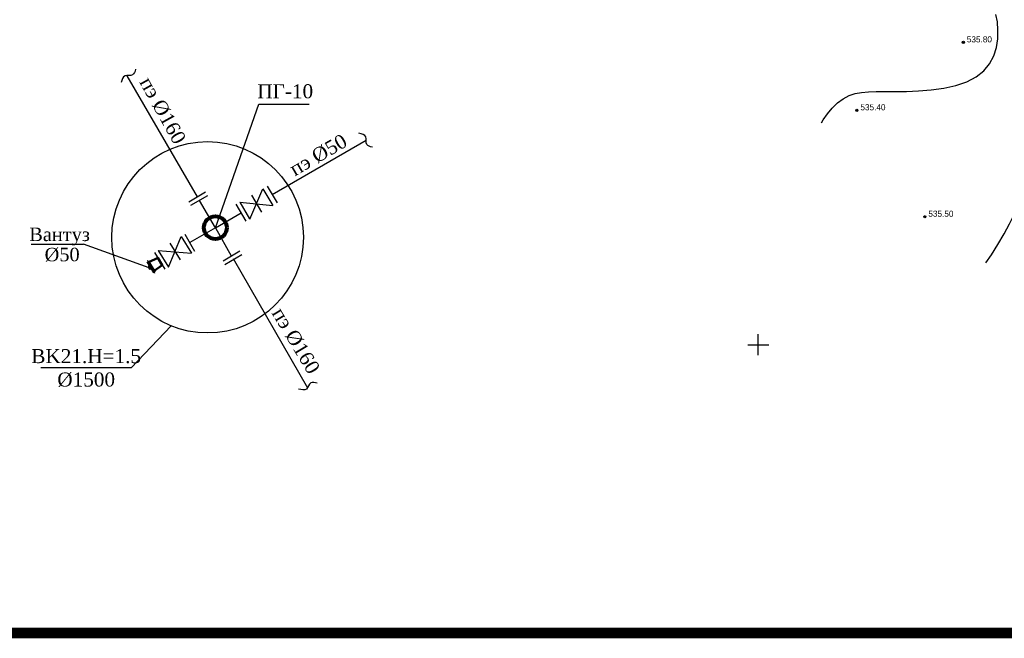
# Model space of a CAD drawing. Extents: x 0 to 361260, y 0 to 4201817.
# Tile 107 of 256: x 360245 to 360385, y 4200208 to 4200296. Entities that reach past the tile are written whole.
import ezdxf

# ---------------------------------------------------------------- set-up
doc = ezdxf.new("R2010")
doc.units = 0
doc.header["$LTSCALE"] = 0.5
doc.header["$MEASUREMENT"] = 0
doc.header["$PDMODE"] = 32
doc.header["$PDSIZE"] = 0.3
doc.linetypes.add('CONTI', pattern=[0])
for name, color, linetype in [('(0)', 7, 'Continuous'), ('(004) Точки рельефа', 7, 'Continuous'), ('GORIZDEFAULT', 32, 'CONTI'), ('PI_TTDEFAULT', 5, 'CONTI'), ('SETKR', 2, 'CONTI'), ('Водопровод 2', 7, 'Continuous'), ('ДЕТАЛИР', 1, 'Continuous'), ('Трасса', 10, 'Continuous'), ('ХХХ оформление', 7, 'ИК_Водопровод -------в--------')]:
    doc.layers.add(name, color=color, linetype=linetype)
doc.styles.add('D-431', font='txt')
doc.styles.add('LYUDA', font='romans.shx', dxfattribs={"oblique": 15, "height": 3})
doc.linetypes.add('ИК_Водопровод -------в--------', pattern='A,9,-0.6,["В",Standard,S=1.2,R=0,X=0,Y=-0.6],-1.2', length=10.8)

# ---------------------------------------------------------------- blocks, each defined once
blk = doc.blocks.new('BL_333')
at = {"color": 0}
for p, q in [((0, -1.5), (0, 1.5)), ((-1.5, 0), (1.5, 0))]:
    blk.add_line(p, q, dxfattribs=at)

msp = doc.modelspace()

# ---------------------------------------------------------------- linework, layer by layer
at = {"layer": '(0)', "ltscale": 2}
for points in [[(360277.565, 4200267.9), (360279.423, 4200272.239)], [(360276.131, 4200270.327), (360280.842, 4200269.835)], [(360266.003, 4200261.045), (360267.773, 4200265.421)], [(360264.521, 4200263.442), (360269.241, 4200263.046)]]:
    msp.add_lwpolyline(points, dxfattribs=at)
for p in [(360246.409, 4200264.327), (360263.243, 4200260.936)]:
    msp.add_line(p, (360253.889, 4200264.327))
at = {"lineweight": 50}
for p, q in [((360263.08, 4200261.913), (360262.973, 4200261.847)), ((360263.08, 4200261.913), (360264.045, 4200260.348)), ((360263.185, 4200261.742), (360264.443, 4200262.394)), ((360264.443, 4200262.394), (360265.091, 4200261.343)), ((360262.973, 4200261.847), (360263.938, 4200260.282)), ((360263.944, 4200260.512), (360265.091, 4200261.343)), ((360264.045, 4200260.348), (360263.938, 4200260.282))]:
    msp.add_line(p, q, dxfattribs=at)
msp.add_lwpolyline([(360263.363, 4200261.214), (360263.545, 4200260.919), (360263.333, 4200260.789), (360263.152, 4200261.084)], close=True, dxfattribs=at)
at = {"color": 1, "lineweight": 80}
msp.add_circle((360272.657, 4200266.681), 1.619, dxfattribs=at)
at = {"layer": 'GORIZDEFAULT', "color": 32}
for points in [[(360359.008, 4200281.607, 535.5), (360359.24, 4200282.05, 535.5), (360359.84, 4200282.91, 535.5), (360360.53, 4200283.73, 535.5), (360361.3, 4200284.46, 535.5), (360362.11, 4200285.06, 535.5), (360362.93, 4200285.5, 535.5), (360363.79, 4200285.79, 535.5), (360364.7, 4200285.97, 535.5), (360365.7, 4200286.06, 535.5), (360366.81, 4200286.09, 535.5), (360368.07, 4200286.09, 535.5), (360369.5, 4200286.08, 535.5), (360371.11, 4200286.11, 535.5), (360372.84, 4200286.18, 535.5), (360374.64, 4200286.33, 535.5), (360376.43, 4200286.58, 535.5), (360378.14, 4200286.95, 535.5), (360379.7, 4200287.47, 535.5), (360381.05, 4200288.16, 535.5), (360382.13, 4200289.02, 535.5), (360382.95, 4200290.04, 535.5), (360383.54, 4200291.17, 535.5), (360383.92, 4200292.37, 535.5), (360384.11, 4200293.61, 535.5), (360384.15, 4200294.83, 535.5), (360384.06, 4200296, 535.5), (360383.86, 4200297.09, 535.5)], [(360382.434, 4200261.652, 535), (360383.22, 4200262.8, 535), (360384.15, 4200264.3, 535), (360385.01, 4200265.8, 535), (360385.79, 4200267.25, 535), (360386.51, 4200268.63, 535), (360387.15, 4200269.9, 535), (360387.73, 4200271.05, 535), (360388.25, 4200272.08, 535), (360388.71, 4200273.01, 535), (360389.11, 4200273.83, 535), (360389.46, 4200274.54, 535), (360389.76, 4200275.16, 535), (360390.01, 4200275.67, 535), (360390.22, 4200276.1, 535), (360390.39, 4200276.46, 535), (360390.52, 4200276.76, 535), (360390.62, 4200277.02, 535), (360390.68, 4200277.25, 535), (360390.72, 4200277.47, 535)]]:
    msp.add_polyline3d(points, dxfattribs=at)
at = {"layer": 'PI_TTDEFAULT', "color": 5}
for p in [(360379.22, 4200293.1, 535.8), (360364.05, 4200283.41, 535.4), (360373.73, 4200268.24, 535.5)]:
    msp.add_point(p, dxfattribs=at)
at = {"layer": 'ДЕТАЛИР', "color": 0, "linetype": 'Continuous'}
for p, q in [((360271.266, 4200271.731), (360268.858, 4200270.319)), ((360279.423, 4200272.239), (360280.842, 4200269.835)), ((360280.047, 4200272.602), (360281.466, 4200270.198)), ((360271.523, 4200271.237), (360269.115, 4200269.825)), ((360276.124, 4200270.321), (360277.543, 4200267.917)), ((360277.814, 4200271.305), (360279.234, 4200268.901)), ((360275.59, 4200270.009), (360277.009, 4200267.605)), ((360272.657, 4200266.672), (360276.31, 4200268.808)), ((360272.659, 4200266.674), (360268.997, 4200264.554)), ((360272.658, 4200266.671), (360274.924, 4200262.654)), ((360267.773, 4200265.421), (360269.241, 4200263.046)), ((360268.308, 4200265.774), (360269.697, 4200263.352)), ((360264.514, 4200263.437), (360265.981, 4200261.061)), ((360266.184, 4200264.454), (360267.652, 4200262.079)), ((360273.75, 4200261.972), (360276.164, 4200263.376)), ((360263.994, 4200263.12), (360265.461, 4200260.745)), ((360274.007, 4200261.436), (360276.448, 4200262.856))]:
    msp.add_line(p, q, dxfattribs=at)
at = {"layer": 'ДЕТАЛИР', "color": 0}
for points in [[(360270.112, 4200271.055), (360260.074, 4200288.341)], [(360280.741, 4200271.426), (360294.141, 4200279.17)], [(360272.657, 4200266.672), (360270.392, 4200270.573)], [(360275.187, 4200262.279), (360285.79, 4200243.87)]]:
    msp.add_lwpolyline(points, dxfattribs=at)
at = {"layer": 'ДЕТАЛИР', "color": 0, "linetype": 'Continuous'}
for points in [[(360261.284, 4200289.254), (360261.192, 4200288.92), (360260.99, 4200288.185), (360259.593, 4200288.611), (360259.358, 4200287.779), (360259.238, 4200287.353)], [(360295.026, 4200278.139), (360294.69, 4200278.225), (360293.952, 4200278.414), (360294.354, 4200279.819), (360293.518, 4200280.039), (360293.091, 4200280.152)], [(360287.16, 4200244.505), (360286.825, 4200244.592), (360286.087, 4200244.784), (360285.759, 4200243.36), (360284.921, 4200243.572), (360284.493, 4200243.68)]]:
    msp.add_open_spline(points, degree=3, knots=[0, 0, 0, 0, 1.1214788, 2.4689674, 3.8780663, 3.8780663, 3.8780663, 3.8780663], dxfattribs=at)
at = {"layer": 'Трасса', "color": 6, "linetype": 'ByBlock'}
for p, q in [((360266.344, 4200252.698), (360260.668, 4200246.711)), ((360260.668, 4200246.711), (360247.817, 4200246.711))]:
    msp.add_line(p, q, dxfattribs=at)
at = {"layer": 'Трасса', "color": 0, "linetype": 'ByBlock'}
msp.add_lwpolyline([(360272.658, 4200266.671), (360278.873, 4200284.299), (360286.029, 4200284.299)], dxfattribs=at)
msp.add_circle((360271.549, 4200265.309), 13.643, dxfattribs=at)
at = {"layer": 'ХХХ оформление', "color": 0, "linetype": 'ByBlock', "ltscale": 1000, "const_width": 1.5, "elevation": 533.015}
msp.add_lwpolyline([(359905.241, 4200208.891), (361175.241, 4200208.891), (361175.241, 4201313.891), (359905.241, 4201313.891)], close=True, dxfattribs=at)

# ---------------------------------------------------------------- block references
at = {"layer": 'SETKR', "color": 92}
msp.add_blockref('BL_333', (360350, 4200250), dxfattribs=at)

# ---------------------------------------------------------------- texts
at = {"layer": '(004) Точки рельефа', "style": 'D-431'}
for s, p in [('535.80', (360379.71, 4200293.09)), ('535.40', (360364.55, 4200283.41)), ('535.50', (360374.23, 4200268.23))]:
    msp.add_text(s, height=0.875, dxfattribs=at).set_placement(p)
at = {"color": 0, "ltscale": 0.25, "insert": (360250.464, 4200266.691), "char_height": 1.92006, "width": 8.37084, "attachment_point": 2, "line_spacing_factor": 0.9, "style": 'LYUDA'}
msp.add_mtext('{\\fTimes New Roman|b0|i0|c204|p18;\\Q0;Вантуз  \\P %%C50 }', dxfattribs=at)
at = {"layer": 'Водопровод 2', "color": 0, "ltscale": 0.25, "insert": (360282.611, 4200286.107, -39504.545), "char_height": 2, "width": 7.69123, "attachment_point": 5, "style": 'LYUDA'}
msp.add_mtext('{\\fTimes New Roman|b0|i0|c204|p18;\\Q0;\\C1;ПГ-10}', dxfattribs=at)
at = {"layer": 'Водопровод 2', "color": 0, "ltscale": 0.25, "char_height": 2, "attachment_point": 5, "style": 'LYUDA'}
for s, insert, width, rotation in [('{\\fTimes New Roman|b0|i0|c204|p18;\\Q0;пэ %%C\\fTimes New Roman|b0|i0|c0|p18;1\\fTimes New Roman|b0|i0|c204|p18;6\\fTimes New Roman|b0|i0|c0|p18;0}', (360265.146, 4200283.375, -39504.545), 9.99693, 299.13704), ('{\\fTimes New Roman|b0|i0|c204|p18;\\Q0;пэ %%C5\\fTimes New Roman|b0|i0|c0|p18;0}', (360287.321, 4200277.027, -39504.545), 9.99693, 30.14329), ('{\\fTimes New Roman|b0|i0|c204|p18;\\Q0;пэ %%C\\fTimes New Roman|b0|i0|c0|p18;1\\fTimes New Roman|b0|i0|c204|p18;6\\fTimes New Roman|b0|i0|c0|p18;0}', (360284.119, 4200250.562, -39504.545), 10.06326, 300.94535)]:
    msp.add_mtext(s, dxfattribs=dict(at, insert=insert, width=width, rotation=rotation))
at = {"layer": 'Водопровод 2', "color": 6, "ltscale": 0.25, "insert": (360254.252, 4200246.661, -39504.545), "char_height": 2, "width": 15.24512, "attachment_point": 5, "style": 'LYUDA'}
msp.add_mtext('{\\fTimes New Roman|b0|i0|c204|p18;\\Q0;BK\\fTimes New Roman|b0|i0|c0|p18;2\\fTimes New Roman|b0|i0|c204|p18;1.H=1.5\\P%%C1500 }', dxfattribs=at)

doc.saveas('drawing.dxf')
